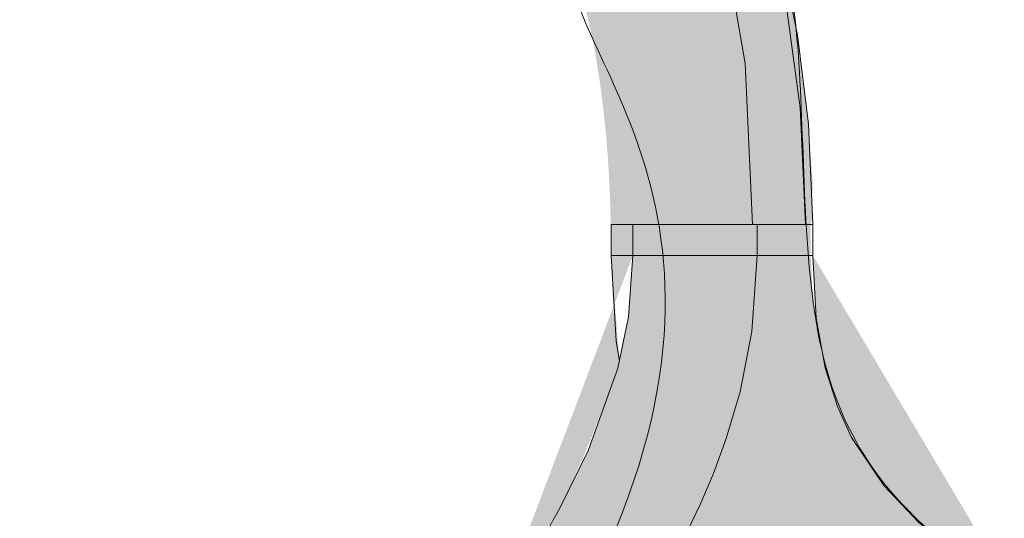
# Model space of a CAD drawing. Header units: inches. Extents: x -357 to 298, y -121 to 190.
# Tile 5 of 6: x 68 to 128, y 129 to 160. Entities that reach past the tile are written whole.
import ezdxf

# ---------------------------------------------------------------- set-up
doc = ezdxf.new("R2010")
doc.units = ezdxf.units.IN
doc.header["$LTSCALE"] = 48
doc.header["$MEASUREMENT"] = 0
doc.layers.add('None', color=7, linetype='Continuous', lineweight=5)

# ---------------------------------------------------------------- blocks, each defined once
blk = doc.blocks.new('Group')
at = {"layer": 'None', "linetype": 'Continuous', "lineweight": 0, "true_color": 0x404040, "transparency": 33554687}
for points in [[(295.2130509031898, 15.08602175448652), (282.0423762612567, 15.08602175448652), (282.0423762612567, 13.19602745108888), (276.4403865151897, 13.19602745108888), (276.4403865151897, 18.82468956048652), (270.7037125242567, 18.82468956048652), (270.7037125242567, 19.77268760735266), (262.1990535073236, 19.77268760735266), (262.1990535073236, 71.02269777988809), (262.1601998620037, 71.46566519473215), (262.064970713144, 71.849570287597), (261.9133660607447, 72.17441305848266), (261.705385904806, 72.44019350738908), (261.4410302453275, 72.64691163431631), (261.1202990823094, 72.79456743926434), (260.7431924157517, 72.88316092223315), (260.3097102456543, 72.91269208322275), (253.6950455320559, 72.91269208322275), (253.6950455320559, 96.53469118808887), (225.3497086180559, 96.53469118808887), (225.3497086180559, 72.91269208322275), (196.5983760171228, 72.91269208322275), (196.5983760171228, 74.80202517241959), (180.4843826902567, 74.80202517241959), (180.4843826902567, 72.84736412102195), (151.3237076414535, 72.84736412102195), (150.7037125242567, 90.61402671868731), (149.2863744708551, 90.61402671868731), (149.2531037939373, 93.02448655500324), (149.0979583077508, 95.36819618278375), (148.8209380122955, 97.64515560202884), (148.4220429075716, 99.85536481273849), (147.901272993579, 101.9988238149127), (147.2586282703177, 104.0755326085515), (146.4941087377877, 106.0854911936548), (145.6077143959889, 108.0286995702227), (145.5036486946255, 108.2336928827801), (145.3853278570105, 108.4580478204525), (145.2527518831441, 108.7017643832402), (145.1059207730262, 108.964842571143), (144.9448345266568, 109.247282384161), (144.7694931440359, 109.5490838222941), (144.5798966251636, 109.8702468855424), (144.3760449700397, 110.2107715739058), (144.1569668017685, 110.5661702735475), (143.9216907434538, 110.9319553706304), (143.6702167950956, 111.3081268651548), (143.4025449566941, 111.6946847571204), (143.1186752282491, 112.0916290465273), (142.8186076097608, 112.4989597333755), (142.502342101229, 112.9166768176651), (142.1698787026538, 113.3447802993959), (141.8207317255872, 113.7810263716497), (141.4544154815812, 114.2231712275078), (141.0709299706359, 114.6712148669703), (140.6702751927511, 115.1251572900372), (140.252451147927, 115.5849984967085), (139.8174578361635, 116.0507384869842), (139.3652952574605, 116.5223772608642), (138.8959634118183, 116.9999148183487), (138.4084909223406, 117.4788635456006), (137.9019064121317, 117.9547358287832), (137.3762098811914, 118.4275316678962), (136.8314013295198, 118.8972510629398), (136.2674807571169, 119.3638940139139), (135.6844481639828, 119.8274605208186), (135.0823035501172, 120.2879505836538), (134.4610469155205, 120.7453642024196), (133.8320606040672, 121.1989697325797), (133.2067269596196, 121.647911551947), (132.5850459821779, 122.0921896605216), (131.967017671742, 122.5318040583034), (131.3526420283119, 122.9667547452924), (130.7419190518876, 123.3970417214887), (130.1348487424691, 123.8226649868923), (129.5314311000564, 124.2436245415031), (128.9349324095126, 124.6628585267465), (128.348618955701, 125.0833050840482), (127.7724907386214, 125.504964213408), (127.2065477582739, 125.927835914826), (126.6507900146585, 126.3519201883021), (126.1052175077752, 126.7772170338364), (125.569830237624, 127.2037264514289), (125.0446282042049, 127.6314484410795), (124.5312445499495, 128.0618520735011), (124.0313124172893, 128.4964064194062), (123.5448318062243, 128.935111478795), (123.0718027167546, 129.3779672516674), (122.6122251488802, 129.8249737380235), (122.1660991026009, 130.2761309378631), (121.7334245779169, 130.7314388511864), (121.3142015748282, 131.1908974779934), (120.9116963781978, 131.6574449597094), (120.529175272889, 132.1340194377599), (120.1666382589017, 132.620620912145), (119.8240853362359, 133.1172493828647), (119.5015165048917, 133.6239048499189), (119.198931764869, 134.1405873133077), (118.9163311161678, 134.667296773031), (118.6537145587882, 135.2040332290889), (118.0331197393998, 136.6979602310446), (117.5186710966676, 138.2904081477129), (117.1103686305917, 139.9813769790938), (116.808212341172, 141.7708667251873), (116.6122022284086, 143.6588773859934), (116.5223382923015, 145.6454089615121), (116.5386205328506, 147.7304614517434), (116.6610489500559, 149.9140348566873), (116.3536102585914, 153.6172431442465), (115.9639632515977, 157.0142011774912), (115.4921079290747, 160.1049089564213), (114.9380442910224, 162.8893664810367), (114.3017723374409, 165.3675737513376), (113.58329206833, 167.5395307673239), (112.7826034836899, 169.4052375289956), (111.8997065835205, 170.9646940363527), (111.7064142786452, 171.4113367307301), (111.490661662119, 171.8617632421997), (111.2524487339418, 172.3159735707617), (110.9917754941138, 172.7739677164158), (110.7086419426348, 173.2357456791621), (110.4030480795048, 173.7013074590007), (110.074993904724, 174.1706530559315), (109.7244794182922, 174.6437824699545), (109.3602012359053, 175.1154274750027), (108.9908559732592, 175.5803198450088), (108.6164436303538, 176.0384595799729), (108.2369642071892, 176.4898466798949), (107.8524177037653, 176.9344811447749), (107.4628041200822, 177.3723629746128), (107.0681234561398, 177.8034921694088), (106.6683757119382, 178.2278687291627), (106.2679091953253, 178.642858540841), (105.8710722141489, 179.0458274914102), (105.4778647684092, 179.4367755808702), (105.088286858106, 179.815702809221), (104.7023384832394, 180.1826091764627), (104.3200196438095, 180.5374946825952), (103.9413303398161, 180.8803593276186), (103.5662705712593, 181.2112031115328), (103.2035369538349, 181.5247578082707), (102.8618261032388, 181.8157551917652), (102.541138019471, 182.0841952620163), (102.2414727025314, 182.3300780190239), (101.9628301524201, 182.5534034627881), (101.7052103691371, 182.754171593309), (101.4686133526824, 182.9323824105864), (101.2530391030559, 183.0880359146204), (101.0364538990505, 183.241031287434), (100.7966981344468, 183.4111418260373), (100.5337718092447, 183.5983675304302), (100.2476749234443, 183.8027084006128), (99.9384074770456, 184.024164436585), (99.60596947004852, 184.2627356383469), (99.2503609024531, 184.5184220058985), (98.87158177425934, 184.7912235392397), (98.46686124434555, 185.0725269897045), (98.03342847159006, 185.353719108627), (97.57128345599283, 185.634799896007), (97.08042619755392, 185.9157693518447), (96.56085669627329, 186.19662747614), (96.01257495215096, 186.4773742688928), (95.43558096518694, 186.7580097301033), (94.8298747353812, 187.0385338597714), (94.19407084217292, 187.3146400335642), (93.52678386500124, 187.5820216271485), (92.82801380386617, 187.8406786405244), (92.09776065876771, 188.0906110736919), (91.33602442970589, 188.331818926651), (90.54280511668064, 188.5643021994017), (89.71810271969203, 188.788060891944), (88.86191723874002, 189.0030950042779), (87.97147783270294, 189.2007912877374), (87.04401366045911, 189.3725364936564), (86.07952472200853, 189.5183306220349), (85.07801101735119, 189.6381736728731), (84.0394725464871, 189.7320656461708), (82.96390930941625, 189.800006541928), (81.85132130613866, 189.8419963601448), (80.70170853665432, 189.8580351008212), (79.52658062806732, 189.8475438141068), (78.33744720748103, 189.8100694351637), (77.13430827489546, 189.7456119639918), (75.9171638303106, 189.6541714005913), (74.68601387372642, 189.5357477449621), (73.44085840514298, 189.3903409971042), (72.18169742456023, 189.2179511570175), (70.90853093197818, 189.0185782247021), (69.62187909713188, 188.794263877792), (68.32226208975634, 188.5470497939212), (67.00967990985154, 188.2769359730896), (65.68413255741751, 187.9839224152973), (64.34562003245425, 187.6680091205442), (62.99414233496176, 187.3291960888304), (61.62969946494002, 186.9674833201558), (60.25229142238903, 186.5828708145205), (58.86217829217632, 186.1763794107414), (57.4596201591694, 185.7490299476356), (56.04461702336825, 185.300822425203), (54.6171688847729, 184.8317568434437), (53.17727574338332, 184.3418332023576), (51.72493759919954, 183.8310515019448), (50.26015445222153, 183.2994117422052), (48.7829263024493, 182.7469139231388), (47.29377331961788, 182.1755997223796), (45.79321567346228, 181.5875108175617), (44.28125336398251, 180.982647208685), (42.75788639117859, 180.3610088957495), (41.22311475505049, 179.7225958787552), (39.67693845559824, 179.0674081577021), (38.11935749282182, 178.3954457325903), (36.55037186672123, 177.7067086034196), (34.95041051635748, 176.9880232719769), (33.29965061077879, 176.2260941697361), (31.59809214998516, 175.4209212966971), (29.8457351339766, 174.5725046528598), (28.04257956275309, 173.6808442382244), (26.18862543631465, 172.7459400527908), (24.28387275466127, 171.767792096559), (22.32832151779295, 170.746400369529), (20.35482004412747, 169.7037459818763), (18.39621665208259, 168.6618100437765), (16.45251134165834, 167.6205925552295), (14.52370411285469, 166.5800935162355), (12.60979496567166, 165.5403129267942), (10.71078390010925, 164.5012507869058), (8.826670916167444, 163.4629070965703), (6.957456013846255, 162.4252818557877), (5.119563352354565, 161.3993656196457), (3.329417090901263, 160.396148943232), (1.587017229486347, 159.4156318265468), (-0.1076362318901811, 158.45781426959), (-1.754543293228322, 157.5226962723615), (-3.353703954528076, 156.6102778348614), (-4.905118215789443, 155.7205589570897), (-6.408786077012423, 154.8535396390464), (-7.83185921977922, 154.031200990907), (-9.141489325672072, 153.2755241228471), (-10.33767639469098, 152.5865090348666), (-11.42042042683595, 151.9641557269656), (-12.38972142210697, 151.408464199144), (-13.24557938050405, 150.9194344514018), (-13.98799430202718, 150.4970664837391), (-14.61696618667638, 150.1413602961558), (-15.19401413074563, 149.8152906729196), (-15.78078311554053, 149.4819563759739), (-16.37727314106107, 149.1413574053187), (-16.98348420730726, 148.7934937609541), (-17.59941631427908, 148.43836544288), (-18.22506946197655, 148.0759724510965), (-18.86044365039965, 147.7063147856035), (-19.5055388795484, 147.3293924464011), (-20.15632063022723, 146.9492230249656), (-20.80875438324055, 146.5698241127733), (-21.46284013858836, 146.1911957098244), (-22.11857789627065, 145.8133378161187), (-22.77596765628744, 145.4362504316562), (-23.43500941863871, 145.0599335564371), (-24.09570318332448, 144.6843871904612), (-24.75804895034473, 144.3096113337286), (-25.42002946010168, 143.9376147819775), (-26.07962745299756, 143.5704063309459), (-26.73684292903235, 143.207985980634), (-27.39167588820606, 142.8503537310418), (-28.04412633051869, 142.4975095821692), (-28.69419425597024, 142.1494535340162), (-29.34187966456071, 141.8061855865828), (-29.9871825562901, 141.4677057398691), (-30.62606841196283, 141.1380315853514), (-31.25450271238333, 140.8211807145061), (-31.8724854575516, 140.5171531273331), (-32.48001664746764, 140.2259488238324), (-33.07709628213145, 139.9475678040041), (-33.66372436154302, 139.6820100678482), (-34.23990088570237, 139.4292756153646), (-34.80562585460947, 139.1893644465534), (-35.35530166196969, 138.9611761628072), (-35.88333070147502, 138.7437362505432), (-36.38971297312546, 138.5370447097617), (-36.874448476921, 138.3411015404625), (-37.33753721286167, 138.1559067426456), (-37.77897918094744, 137.9814603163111), (-38.19877438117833, 137.8177622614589), (-38.59692281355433, 137.6648125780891), (-38.97628711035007, 137.5208892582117), (-39.33972990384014, 137.3842702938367), (-39.68725119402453, 137.254955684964), (-40.01885098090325, 137.1329454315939), (-40.33452926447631, 137.018239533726), (-40.63428604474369, 136.9108379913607), (-40.9181213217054, 136.8107408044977), (-41.18603509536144, 136.7179479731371), (-41.4394586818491, 136.6315984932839), (-41.67982339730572, 136.5508313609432), (-41.90712924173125, 136.4756465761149), (-42.12137621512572, 136.4060441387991), (-42.32256431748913, 136.3420240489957), (-42.51069354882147, 136.2835863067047), (-42.68576390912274, 136.2307309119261), (-42.84777539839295, 136.18345786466), (-42.9995906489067, 136.1400451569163), (-43.1440722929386, 136.0987707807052), (-43.28122033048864, 136.0596347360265), (-43.41103476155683, 136.0226370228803), (-43.53351558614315, 135.9877776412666), (-43.64866280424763, 135.9550565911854), (-43.75647641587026, 135.9244738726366), (-43.85695642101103, 135.8960294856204), (-43.97186622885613, 135.9895659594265), (-44.09221897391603, 136.0884260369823), (-44.21801465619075, 136.1926097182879), (-44.3492532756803, 136.3021170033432), (-44.48593483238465, 136.4169478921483), (-44.62805932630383, 136.5371023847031), (-44.77562675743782, 136.6625804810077), (-44.92863712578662, 136.793382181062), (-45.08749995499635, 136.9239124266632), (-45.25262476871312, 137.0485761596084), (-45.42401156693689, 137.1673733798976), (-45.60166034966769, 137.2803040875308), (-45.78557111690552, 137.387368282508), (-45.97574386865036, 137.4885659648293), (-46.17217860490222, 137.5838971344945), (-46.3748753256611, 137.6733617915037), (-46.58403879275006, 137.7541624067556), (-46.79987376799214, 137.8235014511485), (-47.02238025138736, 137.8813789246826), (-47.2515582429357, 137.9277948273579), (-47.48740774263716, 137.9627491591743), (-47.72992875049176, 137.9862419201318), (-47.97912126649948, 137.9982731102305), (-48.23498529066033, 137.9988427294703), (-48.49793034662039, 137.9823557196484), (-48.7683659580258, 137.9432170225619), (-49.04629212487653, 137.8814266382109), (-49.33170884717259, 137.7969845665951), (-49.624616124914, 137.6898908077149), (-49.92501395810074, 137.56014536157), (-50.23290234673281, 137.4077482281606), (-50.54828129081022, 137.2326994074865), (-50.88254254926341, 137.0053653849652), (-51.1796581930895, 136.7280314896), (-51.4396282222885, 136.4006977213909), (-51.66245263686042, 136.0233640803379), (-51.84813143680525, 135.596030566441), (-51.99666462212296, 135.1186971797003), (-52.1080521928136, 134.5913639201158), (-52.18229414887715, 134.0140307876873), (-52.08162683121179, 132.6713590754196), (-52.47029870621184, 132.5946989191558), (-53.23628991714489, 131.6306994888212), (-55.08362064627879, 128.2913643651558), (-55.46295318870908, 127.5670089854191), (-55.73628610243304, 126.8476120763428), (-55.90361938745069, 126.133173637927), (-55.96495304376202, 125.4236936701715), (-55.92028707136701, 124.7191721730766), (-55.7696214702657, 124.019609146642), (-55.51295624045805, 123.3250045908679), (-55.15029138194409, 122.6353585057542), (-54.74146582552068, 121.9615898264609), (-54.34632867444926, 121.3146124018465), (-53.96487992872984, 120.6944262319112), (-53.5971195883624, 120.1010313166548), (-53.24304765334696, 119.5344276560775), (-52.90266412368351, 118.9946152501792), (-52.57596899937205, 118.4815940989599), (-52.26296228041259, 117.9953642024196), (-49.59228763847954, 113.2853625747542), (-46.15696455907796, 106.1680326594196), (-44.48028812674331, 102.9673592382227), (-40.80961348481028, 96.22803021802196), (-40.06486600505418, 94.5615716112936), (-39.41028461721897, 93.03352961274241), (-38.84586932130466, 91.6439042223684), (-38.37162011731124, 90.39269544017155), (-37.98753700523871, 89.27990326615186), (-37.69361998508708, 88.30552770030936), (-37.48986905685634, 87.46956874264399), (-37.37628422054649, 86.7720263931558), (-37.34533185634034, 86.52239136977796), (-37.30372522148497, 86.24473683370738), (-37.25146431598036, 85.93906278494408), (-37.18854913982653, 85.60536922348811), (-37.11497969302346, 85.2436561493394), (-37.03075597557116, 84.85392356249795), (-36.93587798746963, 84.43617146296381), (-36.83034572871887, 83.99039985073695), (-36.72419435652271, 83.52074154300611), (-36.62745902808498, 83.03132935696), (-36.54013974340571, 82.52216329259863), (-36.46223650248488, 81.99324334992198), (-36.39374930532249, 81.44456952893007), (-36.33467815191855, 80.87614182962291), (-36.28502304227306, 80.28796025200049), (-36.24478397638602, 79.6800247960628), (-36.21897853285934, 79.05440187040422), (-36.21262429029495, 78.41315788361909), (-36.22572124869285, 77.75629283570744), (-36.25826940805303, 77.08380672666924), (-36.31026876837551, 76.39569955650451), (-36.38171932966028, 75.69197132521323), (-36.47262109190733, 74.97262203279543), (-36.58297405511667, 74.23765167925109), (-36.72281337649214, 73.49119308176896), (-36.90217421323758, 72.73737905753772), (-37.12105656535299, 71.9762096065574), (-37.37946043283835, 71.20768472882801), (-37.6773858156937, 70.43180442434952), (-38.014832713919, 69.64856869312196), (-38.39180112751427, 68.85797753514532), (-38.80829105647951, 68.0600309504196), (-40.07332382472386, 66.00771778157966), (-41.54175180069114, 64.12611295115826), (-43.21357498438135, 62.41521645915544), (-45.08879337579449, 60.87502830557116), (-47.16740697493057, 59.50554849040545), (-49.44941578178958, 58.30677701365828), (-51.93481979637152, 57.27871387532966), (-54.62361901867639, 56.42135907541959), (-57.98568433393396, 55.25664124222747), (-61.5925406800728, 54.26148574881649), (-65.44418805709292, 53.43589259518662), (-69.54062646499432, 52.7798617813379), (-73.88185590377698, 52.29339330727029), (-78.46787637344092, 51.97648717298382), (-83.29868787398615, 51.82914337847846), (-88.37429040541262, 51.85136192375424), (-97.89496097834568, 51.85136192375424), (-97.89496097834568, 53.70469444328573), (-122.461631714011, 54.52069379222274), (-122.461631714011, 55.52669558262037), (-126.2416203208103, 55.52669558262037), (-126.2416203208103, 57.41668988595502), (-357.1702702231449, 57.41668988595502), (-357.1702702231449, -65.03997515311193), (-126.2416203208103, -65.03997515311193), (-126.2416203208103, 29.07003054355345), (-122.461631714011, 29.07003054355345), (-122.461631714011, 30.01868980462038), (-97.89496097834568, 30.87269371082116), (-97.89496097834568, 33.09069094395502), (-88.54295088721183, 33.03602378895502), (-83.69628518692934, 33.10018016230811), (-79.0856195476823, 33.26531570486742), (-74.7109539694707, 33.53143041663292), (-70.5722884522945, 33.89852429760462), (-66.66962299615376, 34.36659734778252), (-63.00295760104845, 34.93564956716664), (-59.57229226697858, 35.60568095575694), (-56.37762699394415, 36.37669151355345), (-55.99790788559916, 36.47869937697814), (-55.57325098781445, 36.59397284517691), (-55.10365630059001, 36.72251191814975), (-54.58912382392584, 36.86431659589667), (-54.02965355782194, 37.01938687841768), (-53.42524550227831, 37.18772276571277), (-52.77589965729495, 37.36932425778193), (-52.08161602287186, 37.56419135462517), (-51.35393298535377, 37.77598031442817), (-50.6043889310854, 38.00834739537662), (-49.83298386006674, 38.26129259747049), (-49.0397177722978, 38.53481592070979), (-48.22459066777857, 38.82891736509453), (-47.38760254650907, 39.14359693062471), (-46.52875340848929, 39.47885461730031), (-45.64804325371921, 39.83469042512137), (-44.75124127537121, 40.21293248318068), (-43.84411666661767, 40.61540892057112), (-42.92666942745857, 41.04211973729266), (-41.9988995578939, 41.49306493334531), (-41.06080705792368, 41.96824450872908), (-40.1123919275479, 42.46765846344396), (-39.15365416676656, 42.99130679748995), (-38.18459377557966, 43.53918951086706), (-37.21674914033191, 44.11496286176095), (-36.26165864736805, 44.72228310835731), (-35.31932229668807, 45.36115025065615), (-34.38974008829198, 46.03156428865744), (-33.47291202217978, 46.7335252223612), (-32.56883809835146, 47.46703305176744), (-31.67751831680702, 48.23208777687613), (-30.79895267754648, 49.0286893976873), (-29.94355894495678, 49.84986134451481), (-29.1217510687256, 50.68862704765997), (-28.33352904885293, 51.54498650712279), (-27.57889288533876, 52.41893972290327), (-26.8578425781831, 53.3104866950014), (-26.17037812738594, 54.21962742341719), (-25.51649953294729, 55.14636190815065), (-24.89620679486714, 56.09069014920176), (-24.30938275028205, 57.05582307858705), (-23.7559102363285, 58.04497162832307), (-23.23578925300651, 59.0581357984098), (-22.74901980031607, 60.09531558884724), (-22.29560187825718, 61.15651099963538), (-21.87553548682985, 62.24172203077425), (-21.48882062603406, 63.35094868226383), (-21.13545729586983, 64.48419095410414), (-20.81538691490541, 65.64305431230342), (-20.52855090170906, 66.82914422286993), (-20.2749492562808, 68.04246068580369), (-20.0545819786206, 69.2830037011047), (-19.86744906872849, 70.55077326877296), (-19.71355052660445, 71.84576938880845), (-19.59288635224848, 73.1679920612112), (-19.50545654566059, 74.51744128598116), (-19.4511439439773, 75.89732799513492), (-19.42983138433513, 77.31086312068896), (-19.44151886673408, 78.75804666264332), (-19.48620639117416, 80.23887862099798), (-19.56389395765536, 81.75335899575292), (-19.67458156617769, 83.3014877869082), (-19.81826921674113, 84.88326499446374), (-19.9949569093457, 86.49869061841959), (-20.73287226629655, 90.98156787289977), (-21.77028777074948, 95.50852808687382), (-23.10720342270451, 100.0795712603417), (-24.74361922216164, 104.6946973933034), (-26.67953516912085, 109.353906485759), (-28.91495126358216, 114.0571985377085), (-31.44986750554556, 118.8045735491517), (-34.28428389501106, 123.5960315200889), (-34.06070353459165, 123.5966669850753), (-33.84162260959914, 123.5985733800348), (-33.62704112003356, 123.6017507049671), (-33.4169590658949, 123.6061989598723), (-33.21137644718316, 123.6119181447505), (-33.01029326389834, 123.6189082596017), (-32.81370951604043, 123.6271693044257), (-32.62162520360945, 123.6367012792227), (-31.58695977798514, 123.8892528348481), (-30.51562748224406, 124.1915750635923), (-29.40762831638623, 124.5436679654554), (-28.26296228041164, 124.9455315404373), (-27.08162937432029, 125.397165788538), (-25.86362959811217, 125.8985707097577), (-24.6089629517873, 126.4497463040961), (-23.31762943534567, 127.0506925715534), (-22.81290644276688, 127.2920152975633), (-22.28086179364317, 127.5467318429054), (-21.72149548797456, 127.8148422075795), (-21.13480752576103, 128.0963463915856), (-20.5207979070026, 128.3912443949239), (-19.87946663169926, 128.6995362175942), (-19.21081369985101, 129.0212218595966), (-18.51483911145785, 129.3563013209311), (-17.79998558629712, 129.7014764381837), (-17.07469584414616, 130.0534490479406), (-16.33896988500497, 130.4122191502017), (-15.59280770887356, 130.7777867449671), (-14.83620931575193, 131.1501518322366), (-14.06917470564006, 131.5293144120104), (-13.29170387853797, 131.9152744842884), (-12.50379683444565, 132.3080320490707), (-11.70967493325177, 132.7059380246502), (-10.913559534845, 133.10734332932), (-10.11545063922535, 133.5122479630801), (-9.3153482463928, 133.9206519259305), (-8.513252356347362, 134.3325552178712), (-7.709162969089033, 134.7479578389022), (-6.903080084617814, 135.1668597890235), (-6.095003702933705, 135.5892610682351), (-5.29337654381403, 136.0118635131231), (-4.506641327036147, 136.4313689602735), (-3.734798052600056, 136.8477774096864), (-2.977846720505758, 137.2610888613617), (-2.235787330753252, 137.6713033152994), (-1.508619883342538, 138.0784207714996), (-0.7963443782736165, 138.4824412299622), (-0.0989608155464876, 138.8833646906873), (0.652397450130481, 139.3113617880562), (1.526471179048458, 139.7967290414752), (2.523260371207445, 140.3394664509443), (3.64276502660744, 140.9395740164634), (4.884985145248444, 141.5970517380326), (6.249920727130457, 142.3118996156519), (7.737571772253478, 143.0841176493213), (9.347938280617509, 143.9137058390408), (11.04258405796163, 144.7800372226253), (12.78307291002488, 145.6624848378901), (14.56940483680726, 146.561048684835), (16.40157983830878, 147.4757287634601), (18.27959791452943, 148.4065250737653), (20.20345906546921, 149.3534376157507), (22.17316329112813, 150.3164663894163), (24.18871059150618, 151.2956113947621), (26.23088286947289, 152.2805591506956), (28.28046202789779, 153.2609961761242), (30.33744806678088, 154.2369224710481), (32.40184098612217, 155.2083380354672), (34.47364078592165, 156.1752428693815), (36.55284746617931, 157.137636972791), (38.63946102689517, 158.0955203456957), (40.73348146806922, 159.0488929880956), (42.79647259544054, 159.9771279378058), (44.78999821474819, 160.8595982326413), (46.71405832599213, 161.6963038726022), (48.56865292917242, 162.4872448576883), (50.35378202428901, 163.2324211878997), (52.06944561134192, 163.9318328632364), (53.71564369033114, 164.5854798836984), (55.29237626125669, 165.1933622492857), (55.98200679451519, 165.4554327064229), (56.67364772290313, 165.7190191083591), (57.36729904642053, 165.9841214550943), (58.06296076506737, 166.2507397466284), (58.76063287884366, 166.5188739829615), (59.4603153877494, 166.7885241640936), (60.16200829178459, 167.0596902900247), (60.86571159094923, 167.3323723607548), (61.576242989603, 167.6051101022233), (62.29842019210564, 167.8764432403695), (63.03224319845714, 168.1463717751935), (63.7777120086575, 168.4148957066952), (64.53482662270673, 168.6820150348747), (65.30358704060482, 168.9477297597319), (66.08399326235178, 169.2120398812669), (66.8760452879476, 169.4749453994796), (67.68215196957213, 169.7357161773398), (68.50472215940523, 169.9936220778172), (69.34375585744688, 170.2486631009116), (70.19925306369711, 170.5008392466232), (71.0712137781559, 170.7501505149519), (71.95963800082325, 170.9965969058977), (72.86452573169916, 171.2401784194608), (73.78587697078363, 171.4808950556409), (74.72850942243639, 171.7172865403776), (75.69724079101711, 171.9478925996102), (76.69207107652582, 172.1727132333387), (77.71300027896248, 172.3917484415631), (78.76002839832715, 172.6049982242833), (79.83315543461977, 172.8124625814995), (80.93238138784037, 173.0141415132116), (82.05770625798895, 173.2100350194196), (83.24539258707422, 173.3254665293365), (84.38607494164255, 173.4055123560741), (85.47975332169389, 173.4501724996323), (86.5264277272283, 173.4594469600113), (87.52609815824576, 173.433335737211), (88.47876461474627, 173.3718388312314), (89.38442709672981, 173.2749562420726), (90.24308560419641, 173.1426879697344), (91.06016203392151, 172.9835125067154), (91.84107828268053, 172.8059083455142), (92.58583435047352, 172.6098754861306), (93.29443023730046, 172.3954139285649), (93.96686594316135, 172.1625236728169), (94.60314146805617, 171.9112047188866), (95.20325681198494, 171.641457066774), (95.76721197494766, 171.3532807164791), (96.29771790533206, 171.0509149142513), (96.79748555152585, 170.7385989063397), (97.26651491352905, 170.4163326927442), (97.70480599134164, 170.0841162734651), (98.11235878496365, 169.7419496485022), (98.48917329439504, 169.3898328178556), (98.83524951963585, 169.0277657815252), (99.15058746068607, 168.6557485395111), (99.44060901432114, 168.2822595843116), (99.7107360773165, 167.9157774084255), (99.9609686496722, 167.5563020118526), (100.1913067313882, 167.2038333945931), (100.4017503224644, 166.8583715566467), (100.592299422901, 166.5199164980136), (100.7629540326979, 166.1884682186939), (100.9137141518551, 165.8640267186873), (101.0552218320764, 165.537302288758), (101.1979951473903, 165.1990033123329), (101.3420340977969, 164.849129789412), (101.4873386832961, 164.4876817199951), (101.633908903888, 164.1146591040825), (101.7817447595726, 163.730061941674), (101.9308462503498, 163.3338902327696), (102.0812133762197, 162.9261439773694), (102.2306430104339, 162.5013693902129), (102.3769320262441, 162.0541126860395), (102.5200804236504, 161.5843738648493), (102.6600882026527, 161.0921529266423), (102.796955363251, 160.5774498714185), (102.9306819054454, 160.0402646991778), (103.0612678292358, 159.4805974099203), (103.1887131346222, 158.898448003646), (103.3119162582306, 158.2910895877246), (103.4297756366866, 157.6557952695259), (103.5422912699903, 156.9925650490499), (103.6494631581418, 156.3013989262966), (103.751291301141, 155.5822969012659), (103.8477756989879, 154.835258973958), (103.9389163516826, 154.0602851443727), (104.0247132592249, 153.2573754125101), (104.1029632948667, 152.4210759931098), (104.1714633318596, 151.5459331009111), (104.2302133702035, 150.6319467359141), (104.2792134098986, 149.6791168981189), (104.3184634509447, 148.6874435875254), (104.347963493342, 147.6569268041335), (104.3677135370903, 146.5875665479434), (104.3777135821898, 145.479362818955), (104.3874682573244, 145.3042354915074), (104.3967337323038, 145.1269789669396), (104.4055100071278, 144.9475932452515), (104.4137970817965, 144.7660783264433), (104.4215949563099, 144.5824342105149), (104.428903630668, 144.3966608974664), (104.4357231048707, 144.2087583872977), (104.4420533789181, 144.0187266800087), (104.4484627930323, 143.8268932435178), (104.4555196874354, 143.6335855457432), (104.4632240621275, 143.4388035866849), (104.4715759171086, 143.2425473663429), (104.4805752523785, 143.0448168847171), (104.4902220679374, 142.8456121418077), (104.5005163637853, 142.6449331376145), (104.5114581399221, 142.4427798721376), (104.5233315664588, 142.2393160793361), (104.5364208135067, 142.0347054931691), (104.5507258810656, 141.8289481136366), (104.5662467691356, 141.6220439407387), (104.5829834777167, 141.4139929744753), (104.6009360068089, 141.2047952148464), (104.6201043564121, 140.994450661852), (104.6404885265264, 140.7829593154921), (104.6626568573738, 140.570648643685), (104.6871776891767, 140.3578461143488), (104.7140510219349, 140.1445517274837), (104.7432768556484, 139.9307654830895), (104.7748551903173, 139.7164873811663), (104.8087860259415, 139.5017174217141), (104.845069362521, 139.286455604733), (104.8837052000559, 139.0707019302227), (104.842644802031, 138.939611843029), (104.7860872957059, 138.7670923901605), (104.7140326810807, 138.5531435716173), (104.6264809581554, 138.2977653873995), (104.52343212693, 138.0009578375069), (104.4048861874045, 137.6627209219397), (104.2708431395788, 137.2830546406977), (104.121302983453, 136.8619589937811), (103.9569200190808, 136.4089815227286), (103.778348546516, 135.9336697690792), (103.5855885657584, 135.4360237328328), (103.3786400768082, 134.9160434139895), (103.1575030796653, 134.3737288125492), (102.9221775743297, 133.8090799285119), (102.6726635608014, 133.2220967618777), (102.4089610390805, 132.6127793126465), (102.1313971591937, 131.9859013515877), (101.840299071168, 131.3462366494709), (101.5356667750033, 130.693785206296), (101.2175002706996, 130.028547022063), (100.885799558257, 129.3505220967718), (100.5405646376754, 128.6597104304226), (100.1817955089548, 127.9561120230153), (99.80949217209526, 127.2397268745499), (99.42430892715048, 126.5201025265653), (99.02690007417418, 125.8067865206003), (98.61726561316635, 125.099778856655), (98.19540554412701, 124.3990795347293), (97.76131986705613, 123.7046885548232), (97.31500858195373, 123.0166059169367), (96.8564716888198, 122.3348316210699), (96.38570918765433, 121.6593656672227), (95.91515127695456, 120.9797984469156), (95.4572281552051, 120.2858481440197), (95.01193982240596, 119.5775147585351), (94.57928627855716, 118.8547982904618), (94.15926752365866, 118.1176987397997), (93.75188355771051, 117.366216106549), (93.35713438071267, 116.6003503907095), (92.97501999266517, 115.8201015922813), (92.60485679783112, 115.0303596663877), (92.24596120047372, 114.236014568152), (91.89833320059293, 113.4370662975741), (91.56197279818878, 112.6335148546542), (91.23687999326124, 111.8253602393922), (90.92305478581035, 111.012602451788), (90.62049717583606, 110.1952414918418), (90.3292071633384, 109.3732773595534), (90.04884295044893, 108.5491550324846), (89.77906273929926, 107.725319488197), (89.51986652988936, 106.9017707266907), (89.2712543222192, 106.0785087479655), (89.03322611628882, 105.2555335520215), (88.80578191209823, 104.4328451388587), (88.58892170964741, 103.6104435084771), (88.38264550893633, 102.7883286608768), (88.1862697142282, 101.9713905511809), (87.99911072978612, 101.1645191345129), (87.82116855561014, 100.3677144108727), (87.65244319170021, 99.58097638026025), (87.49293463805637, 98.80430504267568), (87.34264289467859, 98.03770039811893), (87.20156796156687, 97.28116244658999), (87.06970983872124, 96.53469118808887), (77.94703934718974, 96.53469118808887), (77.94703934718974, 72.91269208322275), (71.62503820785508, 72.91269208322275), (71.11363273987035, 72.88768261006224), (70.67041466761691, 72.80231890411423), (70.29538399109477, 72.65660096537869), (69.98854071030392, 72.45052879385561), (69.7498848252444, 72.18410238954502), (69.57941633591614, 71.85732175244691), (69.47713524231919, 71.47018688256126), (69.44304154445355, 71.02269777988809), (69.44304154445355, 27.36935712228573), (38.88970699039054, 27.38802370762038), (34.77488205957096, 27.14261882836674), (31.10774491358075, 26.29173439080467), (27.88829555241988, 24.83537039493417), (25.11653397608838, 22.77352684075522), (22.79246018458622, 20.10620372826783), (20.91607417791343, 16.833401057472), (19.48737595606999, 12.95511882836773), (18.50636551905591, 8.471357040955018), (15.58503983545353, 8.471357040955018), (15.58503983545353, 3.747358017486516), (-6.40696455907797, 3.747358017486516), (-6.40696455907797, -11.37064328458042), (15.58503983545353, -11.37064328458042), (15.58503983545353, -16.09531369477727), (18.50636551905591, -16.09531369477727), (18.66621118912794, -17.79928015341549), (18.95841095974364, -19.43485099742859), (19.38296483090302, -21.00202622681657), (19.93987280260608, -22.50080584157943), (20.62913487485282, -23.93118984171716), (21.45075104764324, -25.29317822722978), (22.40472132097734, -26.58677099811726), (23.49104569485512, -27.81196815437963), (23.9236983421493, -28.25170247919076), (24.35728403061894, -28.67765212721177), (24.79180276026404, -29.08981709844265), (25.22725453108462, -29.48819739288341), (25.66363934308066, -29.87279301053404), (26.10095719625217, -30.24360395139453), (26.53920809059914, -30.6006302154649), (26.97839202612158, -30.94387180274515), (27.42034361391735, -31.27325975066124), (27.86689746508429, -31.58872509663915), (28.31805357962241, -31.89026784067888), (28.77381195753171, -32.17788798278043), (29.23417259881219, -32.4515855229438), (29.69913550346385, -32.71136046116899), (30.16870067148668, -32.95721279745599), (30.6428681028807, -33.18914253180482), (31.12255510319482, -33.40711518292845), (31.60867897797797, -33.61109626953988), (32.10123972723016, -33.8010857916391), (32.60023735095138, -33.97708374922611), (33.10567184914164, -34.13909014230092), (33.61754322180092, -34.28710497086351), (34.13585146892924, -34.4211282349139), (34.66059659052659, -34.54115993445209), (35.19361319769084, -34.64713110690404), (35.73673590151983, -34.73897278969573), (36.28996470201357, -34.81668498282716), (36.85329959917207, -34.88026768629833), (37.42674059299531, -34.92972090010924), (38.01028768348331, -34.9650446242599), (38.60394087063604, -34.98623885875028), (39.20770015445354, -34.99330360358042), (69.44304154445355, -34.99330360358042), (69.44304154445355, -44.81998410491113), (73.24104569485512, -48.59930132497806), (126.0677058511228, -48.59930132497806), (104.196378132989, -106.4806286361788), (111.5850398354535, -111.1506318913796), (220.154375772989, -111.0893119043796), (227.4463883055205, -106.4806286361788), (205.4877091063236, -48.59930132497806), (258.4197159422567, -48.59930132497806), (262.1990535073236, -44.81998410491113), (262.1990535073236, -31.11930051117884), (259.6397069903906, -29.74798296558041), (262.1990535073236, -28.28464474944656), (262.1990535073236, -27.37998166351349), (270.7037125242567, -27.37998166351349), (270.7037125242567, -26.48931597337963), (276.2877172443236, -26.48931597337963), (276.2877172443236, -20.81998410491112), (282.0423762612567, -20.81998410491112), (282.0423762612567, -22.70930702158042), (295.2703832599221, -22.70930702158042), (295.7131933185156, -22.65499717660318), (296.0969620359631, -22.54872861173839), (296.421689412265, -22.39050132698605), (296.6873754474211, -22.18031532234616), (296.8940201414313, -21.91817059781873), (297.0416234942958, -21.60406715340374), (297.1301855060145, -21.23800498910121), (297.1597061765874, -20.81998410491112), (297.1597061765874, 13.32669354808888), (297.0983766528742, 13.73903609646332), (296.9850464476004, 14.09639963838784), (296.8197155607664, 14.39878417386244), (296.6023839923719, 14.6461897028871), (296.333051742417, 14.83861622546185), (296.0117188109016, 14.97606374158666), (295.6383851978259, 15.05853225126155)], [(100.9140498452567, 183.3146187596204), (101.2527135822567, 183.0879545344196), (105.3700434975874, 178.597964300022), (108.6833776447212, 172.7666247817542), (111.0853755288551, 165.6159696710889), (112.5300369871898, 157.1606270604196), (112.9893875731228, 147.3692859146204)], [(116.6613846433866, 147.3692859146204), (116.3887202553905, 153.4839709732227), (115.7320430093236, 158.9112984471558), (114.7360509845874, 163.697960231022), (113.4107132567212, 167.9099556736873), (111.7793859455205, 171.593284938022), (109.8573685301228, 174.7906319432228), (105.2200394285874, 179.8352893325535)], [(105.3180415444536, 179.6879708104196), (108.8087031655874, 176.1112903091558), (111.8993810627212, 170.9646228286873), (113.7053706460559, 166.2459542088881), (115.0433833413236, 160.7612943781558), (115.8893712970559, 154.4792916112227), (116.2187170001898, 147.3692859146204)], [(105.7027054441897, 145.4792916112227), (105.4387080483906, 141.7499621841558), (104.7913691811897, 138.6226428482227), (102.9973831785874, 133.6513090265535), (101.2720413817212, 130.1506376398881), (100.0980504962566, 128.0273059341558), (99.03805293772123, 126.1906360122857), (97.84272009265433, 124.1552966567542), (96.52136999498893, 121.8966296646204), (95.10338089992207, 119.4046252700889), (93.32538610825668, 116.0759712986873), (91.77737178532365, 112.8539660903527), (90.42737585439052, 109.6366402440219), (89.2513708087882, 106.3179756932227), (87.99604040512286, 101.7819649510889), (87.24138138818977, 97.94663780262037), (87.06938431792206, 96.5346301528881)], [(94.7313716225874, 96.5346301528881), (95.33938350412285, 99.98195681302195), (96.39405065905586, 103.8373034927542), (97.43004105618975, 106.7879667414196), (98.81604772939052, 110.0733060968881), (100.187385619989, 112.8946358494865), (101.987373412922, 116.2306343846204), (104.2973709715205, 120.2139717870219), (106.7833735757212, 124.4906238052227), (108.6167069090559, 127.8906278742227), (109.2800369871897, 129.231956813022), (109.8133825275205, 130.3773018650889), (110.6027095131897, 132.2286405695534), (111.3893712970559, 134.3513008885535), (112.2300491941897, 137.1879708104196), (112.9440384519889, 140.8532947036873), (113.2620519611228, 145.4792916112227)], [(104.3780391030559, 145.4792916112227), (104.6767044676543, 140.2659737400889), (104.8840408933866, 139.0706408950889)], [(149.2860387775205, 90.6759672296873), (149.0120519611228, 95.94529502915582), (148.3120397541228, 100.3046293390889), (147.3180415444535, 103.9153064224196), (145.5667191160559, 108.1266304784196), (143.819384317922, 111.1546252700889), (139.7333857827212, 116.1959664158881), (134.2560501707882, 120.9219592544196), (128.2993851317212, 125.1626412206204), (123.1153844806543, 129.2393013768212), (120.9800491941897, 131.4866361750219), (119.0167109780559, 134.4119698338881), (118.1493810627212, 136.3046293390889), (117.4113846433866, 138.6579618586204), (116.8640417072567, 141.6653064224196), (116.6613846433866, 145.4792916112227)]]:
    blk.add_hatch(color=250, dxfattribs=at).paths.add_polyline_path(points)
at = {"layer": 'None', "color": 7, "linetype": 'Continuous', "lineweight": 5, "transparency": 33554687}
for p, q in [((104.3780391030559, 147.3692859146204), (104.3780391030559, 145.4792916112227)), ((104.4467036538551, 147.3692859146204), (104.3780391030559, 147.3692859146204)), ((105.7453690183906, 147.3692859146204), (104.4467036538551, 147.3692859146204)), ((105.7027054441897, 147.3692859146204), (105.7027054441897, 145.4792916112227)), ((116.2187170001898, 147.3692859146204), (112.9893875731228, 147.3692859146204)), ((113.2620519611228, 145.4792916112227), (113.2620519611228, 147.3692859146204)), ((116.6613846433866, 145.4792916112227), (116.6613846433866, 147.3692859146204))]:
    blk.add_line(p, q, dxfattribs=at)
at = {"layer": 'None', "color": 7, "linetype": 'Continuous', "lineweight": 5, "transparency": 33554687, "flags": 128}
for points in [[(100.9140498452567, 183.3146187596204), (101.2527135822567, 183.0879545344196), (105.3700434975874, 178.597964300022), (108.6833776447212, 172.7666247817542), (111.0853755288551, 165.6159696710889), (112.5300369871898, 157.1606270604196), (112.9893875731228, 147.3692859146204)], [(116.6613846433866, 147.3692859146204), (116.3887202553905, 153.4839709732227), (115.7320430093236, 158.9112984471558), (114.7360509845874, 163.697960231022), (113.4107132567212, 167.9099556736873), (111.7793859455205, 171.593284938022), (109.8573685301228, 174.7906319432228), (105.2200394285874, 179.8352893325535)], [(105.3180415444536, 179.6879708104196), (108.8087031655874, 176.1112903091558), (111.8993810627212, 170.9646228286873), (113.7053706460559, 166.2459542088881), (115.0433833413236, 160.7612943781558), (115.8893712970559, 154.4792916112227), (116.2187170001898, 147.3692859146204)], [(112.9893875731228, 147.3692859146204), (112.3527095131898, 147.3692859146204), (111.4140498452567, 147.3692859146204), (110.2713699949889, 147.3692859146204), (109.0453771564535, 147.3692859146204), (107.8653844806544, 147.3692859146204), (106.8567174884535, 147.3692859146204), (106.1240514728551, 147.3692859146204), (105.7453690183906, 147.3692859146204)], [(116.6613846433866, 147.3692859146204), (116.6547114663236, 147.3692859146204), (116.2187170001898, 147.3692859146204)], [(105.7027054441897, 145.4792916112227), (105.4387080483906, 141.7499621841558), (104.7913691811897, 138.6226428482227), (102.9973831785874, 133.6513090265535), (101.2720413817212, 130.1506376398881), (100.0980504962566, 128.0273059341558), (99.03805293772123, 126.1906360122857), (97.84272009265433, 124.1552966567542), (96.52136999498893, 121.8966296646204), (95.10338089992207, 119.4046252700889), (93.32538610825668, 116.0759712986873), (91.77737178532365, 112.8539660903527), (90.42737585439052, 109.6366402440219), (89.2513708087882, 106.3179756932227), (87.99604040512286, 101.7819649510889), (87.24138138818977, 97.94663780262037), (87.06938431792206, 96.5346301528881)], [(94.7313716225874, 96.5346301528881), (95.33938350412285, 99.98195681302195), (96.39405065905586, 103.8373034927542), (97.43004105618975, 106.7879667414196), (98.81604772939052, 110.0733060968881), (100.187385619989, 112.8946358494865), (101.987373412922, 116.2306343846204), (104.2973709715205, 120.2139717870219), (106.7833735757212, 124.4906238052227), (108.6167069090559, 127.8906278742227), (109.2800369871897, 129.231956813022), (109.8133825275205, 130.3773018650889), (110.6027095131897, 132.2286405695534), (111.3893712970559, 134.3513008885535), (112.2300491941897, 137.1879708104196), (112.9440384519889, 140.8532947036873), (113.2620519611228, 145.4792916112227)], [(104.3780391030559, 145.4792916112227), (104.6767044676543, 140.2659737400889), (104.8840408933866, 139.0706408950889)], [(105.7027054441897, 145.4792916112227), (105.1113765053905, 145.4792916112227), (104.4800491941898, 145.4792916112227), (104.3780391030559, 145.4792916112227)], [(113.2620519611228, 145.4792916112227), (113.0913773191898, 145.4792916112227), (112.3793818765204, 145.4792916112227), (111.2200394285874, 145.4792916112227), (109.792040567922, 145.4792916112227), (108.3160477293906, 145.4792916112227), (107.0207189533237, 145.4792916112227), (106.1053747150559, 145.4792916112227), (105.7120438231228, 145.4792916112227), (105.7027054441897, 145.4792916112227)], [(116.6613846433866, 145.4792916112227), (116.6293818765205, 145.4792916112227), (116.1427078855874, 145.4792916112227), (115.1153844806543, 145.4792916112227), (113.6453730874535, 145.4792916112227), (113.2620519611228, 145.4792916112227)], [(149.2860387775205, 90.6759672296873), (149.0120519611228, 95.94529502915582), (148.3120397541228, 100.3046293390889), (147.3180415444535, 103.9153064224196), (145.5667191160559, 108.1266304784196), (143.819384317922, 111.1546252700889), (139.7333857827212, 116.1959664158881), (134.2560501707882, 120.9219592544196), (128.2993851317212, 125.1626412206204), (123.1153844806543, 129.2393013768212), (120.9800491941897, 131.4866361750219), (119.0167109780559, 134.4119698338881), (118.1493810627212, 136.3046293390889), (117.4113846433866, 138.6579618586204), (116.8640417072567, 141.6653064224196), (116.6613846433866, 145.4792916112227)]]:
    blk.add_lwpolyline(points, dxfattribs=at)
at = {"layer": 'None', "color": 7, "linetype": 'Continuous', "lineweight": 5, "transparency": 33554687}
blk.add_open_spline([(295.2130509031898, 15.08602175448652), (288.6277135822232, 15.08602175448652), (282.0423762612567, 15.08602175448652), (282.0423762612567, 14.1410246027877), (282.0423762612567, 13.19602745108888), (279.2413813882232, 13.19602745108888), (276.4403865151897, 13.19602745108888), (276.4403865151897, 16.0103585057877), (276.4403865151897, 18.82468956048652), (273.5720495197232, 18.82468956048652), (270.7037125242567, 18.82468956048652), (270.7037125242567, 19.29868858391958), (270.7037125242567, 19.77268760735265), (266.4513830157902, 19.77268760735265), (262.1990535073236, 19.77268760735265), (262.1990535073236, 45.39769269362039), (262.1990535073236, 71.02269777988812), (262.1563899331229, 72.91269208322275), (257.0023778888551, 72.91269208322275), (253.6950455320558, 72.91269208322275), (253.6950455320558, 84.72369163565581), (253.6950455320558, 96.53469118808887), (239.5223770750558, 96.53469118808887), (225.3497086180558, 96.53469118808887), (225.3497086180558, 84.72369163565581), (225.3497086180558, 72.91269208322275), (210.9740423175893, 72.91269208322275), (196.5983760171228, 72.91269208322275), (196.5983760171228, 73.85735862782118), (196.5983760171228, 74.8020251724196), (188.5413793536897, 74.8020251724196), (180.4843826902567, 74.8020251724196), (180.4843826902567, 73.82469464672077), (180.4843826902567, 72.84736412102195), (165.9040451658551, 72.84736412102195), (151.3237076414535, 72.84736412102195), (151.0137100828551, 81.73069541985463), (150.7037125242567, 90.61402671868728), (149.9950434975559, 90.61402671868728), (149.2863744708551, 90.61402671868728), (149.3970413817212, 100.389366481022), (145.6077143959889, 108.0286995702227), (145.2199618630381, 108.8099495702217), (143.5321280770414, 111.6115935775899), (140.8076293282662, 115.0779670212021), (136.9842974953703, 118.9218626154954), (134.4610469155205, 120.7453642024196), (131.9377963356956, 122.5691137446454), (127.1250658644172, 125.9181353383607), (122.9641905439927, 129.3447615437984), (119.6642126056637, 133.0370334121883), (118.6537145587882, 135.2040332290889), (115.959042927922, 140.9826994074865), (116.6610489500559, 149.9140348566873), (115.5957108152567, 165.3393685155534), (111.8997065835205, 170.9646940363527), (111.1714579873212, 172.743697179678), (108.2775008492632, 176.5438677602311), (105.0592505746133, 179.9118696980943), (102.0732905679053, 182.5105365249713), (101.2530391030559, 183.0880359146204), (100.4330394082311, 183.6657870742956), (97.31012414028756, 185.9166600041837), (92.34962533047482, 188.1604077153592), (85.37420914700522, 189.8457822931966), (80.70170853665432, 189.8580351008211), (76.02920792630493, 189.8700361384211), (65.78785393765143, 188.1671203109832), (54.71672890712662, 184.9986213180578), (42.84912369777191, 180.4952065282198), (36.55037186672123, 177.7067086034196), (30.25212357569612, 174.9184548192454), (14.40451945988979, 166.5743459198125), (-0.489607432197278, 158.2762177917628), (-12.3279647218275, 151.43086148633), (-14.61696618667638, 150.1413602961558), (-16.90571588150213, 148.8516111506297), (-22.10536187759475, 145.8071737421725), (-27.41073602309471, 142.8120489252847), (-32.56362908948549, 140.1233625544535), (-34.80562585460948, 139.1893644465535), (-37.04762261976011, 138.2551145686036), (-40.14622300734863, 137.0745105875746), (-42.22584718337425, 136.3613853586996), (-43.46970361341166, 136.0055303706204), (-43.85695642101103, 135.8960294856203), (-44.30570977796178, 136.2595281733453), (-45.55156447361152, 137.3272361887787), (-47.19818617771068, 138.0194873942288), (-49.27178440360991, 137.9781980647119), (-50.54828129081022, 137.2326994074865), (-51.95961755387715, 136.4233630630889), (-52.18229414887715, 134.0140307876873), (-52.13196049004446, 133.3426949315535), (-52.08162683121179, 132.6713590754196), (-52.27596276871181, 132.6330289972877), (-52.47029870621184, 132.5946989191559), (-52.85329431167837, 132.1126992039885), (-53.23628991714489, 131.6306994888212), (-54.15995528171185, 129.9610319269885), (-55.0836206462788, 128.2913643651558), (-56.8129500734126, 125.3840259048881), (-55.15029138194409, 122.6353585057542), (-53.48761234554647, 119.8867012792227), (-52.26296228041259, 117.9953642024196), (-50.92762495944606, 115.6403633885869), (-49.59228763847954, 113.2853625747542), (-47.87462609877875, 109.7266976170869), (-46.15696455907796, 106.1680326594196), (-45.31862634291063, 104.5676959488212), (-44.48028812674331, 102.9673592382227), (-42.64495080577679, 99.59769472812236), (-40.80961348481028, 96.22803021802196), (-37.65029138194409, 89.28536257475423), (-37.37628422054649, 86.7720263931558), (-37.27378330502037, 85.82952532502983), (-36.38690815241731, 82.15127437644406), (-36.10265980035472, 77.20877521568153), (-37.06328830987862, 71.26652814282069), (-38.80829105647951, 68.0600309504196), (-43.46163171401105, 59.50936159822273), (-54.62361901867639, 56.42135907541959), (-67.58229821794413, 51.42336306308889), (-88.37429040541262, 51.85136192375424), (-93.13462569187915, 51.85136192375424), (-97.89496097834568, 51.85136192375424), (-97.89496097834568, 52.77802818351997), (-97.89496097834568, 53.70469444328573), (-110.1782963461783, 54.11269411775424), (-122.461631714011, 54.52069379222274), (-122.461631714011, 55.02369468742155), (-122.461631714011, 55.52669558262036), (-124.3516260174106, 55.52669558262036), (-126.2416203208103, 55.52669558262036), (-126.2416203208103, 56.47169273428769), (-126.2416203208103, 57.41668988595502), (-241.7059452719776, 57.41668988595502), (-357.1702702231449, 57.41668988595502), (-357.1702702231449, -3.811642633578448), (-357.1702702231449, -65.03997515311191), (-241.7059452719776, -65.03997515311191), (-126.2416203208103, -65.03997515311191), (-126.2416203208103, -17.98497230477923), (-126.2416203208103, 29.07003054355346), (-124.3516260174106, 29.07003054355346), (-122.461631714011, 29.07003054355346), (-122.461631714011, 29.54436017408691), (-122.461631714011, 30.01868980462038), (-110.1782963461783, 30.44569175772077), (-97.89496097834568, 30.87269371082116), (-97.89496097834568, 31.9816923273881), (-97.89496097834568, 33.09069094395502), (-93.21895593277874, 33.06335736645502), (-88.54295088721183, 33.03602378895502), (-68.68428796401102, 33.09069094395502), (-56.37762699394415, 36.37669151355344), (-54.94862613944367, 36.75819175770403), (-49.21460590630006, 38.37019095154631), (-42.08148060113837, 41.29918989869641), (-34.2877069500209, 45.7791891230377), (-30.79895267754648, 49.0286893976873), (-27.3102060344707, 52.27818967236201), (-22.48220755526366, 59.90319062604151), (-19.788707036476, 69.06519128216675), (-19.22220605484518, 79.96969128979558), (-19.9949569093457, 86.49869061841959), (-22.34761804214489, 104.3420337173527), (-34.28428389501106, 123.5960315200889), (-33.38096358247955, 123.5960315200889), (-32.62162520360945, 123.6367012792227), (-28.55629724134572, 124.5473661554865), (-23.31762943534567, 127.0506925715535), (-21.35338077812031, 127.9891958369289), (-15.67629744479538, 130.7234068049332), (-9.33129622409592, 133.8926572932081), (-2.858711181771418, 137.2858648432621), (-0.09896081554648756, 138.8833646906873), (2.661041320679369, 140.4806127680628), (16.03483524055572, 147.3467989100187), (32.34258594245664, 155.2444238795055), (49.12437699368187, 162.8533620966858), (55.29237626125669, 165.1933622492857), (58.04687760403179, 166.2386121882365), (63.68454557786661, 168.4261325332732), (70.06754499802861, 170.5237582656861), (77.50420894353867, 172.4380318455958), (82.05770625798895, 173.2100350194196), (86.90245952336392, 173.7425324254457), (93.58371168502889, 172.542843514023), (97.95071226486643, 170.1637179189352), (100.3504626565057, 167.1477791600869), (100.9137141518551, 165.8640267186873), (101.4772136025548, 164.5802780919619), (102.6852131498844, 161.2720098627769), (103.69221311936, 156.5248861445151), (104.3572133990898, 149.9898646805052), (104.3777135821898, 145.479362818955), (104.4177106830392, 144.7831119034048), (104.4663960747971, 143.2543414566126), (104.5565202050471, 141.6312182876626), (104.7244568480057, 139.9347003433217), (104.8837052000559, 139.0707019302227), (104.7504578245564, 138.6292003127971), (103.4921481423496, 135.0947176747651), (101.3257739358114, 130.1308409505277), (98.29321040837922, 124.3486127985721), (96.38570918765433, 121.6593656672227), (94.47820796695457, 118.9698629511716), (91.47183201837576, 112.6703402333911), (89.18658230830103, 106.0762144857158), (87.57870870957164, 99.50044283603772), (87.06970983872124, 96.53469118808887), (82.50837459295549, 96.53469118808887), (77.94703934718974, 96.53469118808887), (77.94703934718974, 84.72369163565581), (77.94703934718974, 72.91269208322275), (74.7860387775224, 72.91269208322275), (71.62503820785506, 72.91269208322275), (69.44304154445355, 72.93336265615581), (69.44304154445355, 49.19602745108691), (69.44304154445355, 27.36935712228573), (54.16637426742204, 27.37869041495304), (38.88970699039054, 27.38802370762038), (21.53503169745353, 27.61736330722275), (18.50636551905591, 8.471357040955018), (17.04570267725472, 8.471357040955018), (15.58503983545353, 8.471357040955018), (15.58503983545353, 6.109357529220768), (15.58503983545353, 3.747358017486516), (4.589037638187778, 3.747358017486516), (-6.406964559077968, 3.747358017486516), (-6.406964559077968, -3.81164263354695), (-6.406964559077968, -11.37064328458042), (4.589037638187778, -11.37064328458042), (15.58503983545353, -11.37064328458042), (15.58503983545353, -13.73297848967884), (15.58503983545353, -16.09531369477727), (17.04570267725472, -16.09531369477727), (18.50636551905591, -16.09531369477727), (18.88103999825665, -23.04797075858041), (23.49104569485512, -27.81196815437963), (25.21979020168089, -29.59847480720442), (28.73699385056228, -32.28926879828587), (32.54874235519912, -34.08901626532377), (36.77245082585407, -34.99330360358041), (54.32537084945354, -34.99330360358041), (69.44304154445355, -34.99330360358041), (69.44304154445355, -39.90664385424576), (69.44304154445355, -44.81998410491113), (71.34204361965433, -46.70964271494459), (73.24104569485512, -48.59930132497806), (99.65437577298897, -48.59930132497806), (126.0677058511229, -48.59930132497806), (115.1320419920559, -77.53996498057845), (104.196378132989, -106.4806286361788), (107.8907089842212, -108.8156302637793), (111.5850398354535, -111.1506318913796), (165.8697078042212, -111.1199718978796), (220.154375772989, -111.0893119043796), (223.8003820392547, -108.7849702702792), (227.4463883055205, -106.4806286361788), (216.467048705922, -77.53996498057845), (205.4877091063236, -48.59930132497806), (231.9537125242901, -48.59930132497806), (258.4197159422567, -48.59930132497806), (260.3093847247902, -46.70964271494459), (262.1990535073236, -44.81998410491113), (262.1990535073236, -37.96964230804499), (262.1990535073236, -31.11930051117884), (260.9193802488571, -30.43364173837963), (259.6397069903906, -29.74798296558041), (260.9193802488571, -29.01631385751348), (262.1990535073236, -28.28464474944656), (262.1990535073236, -27.83231320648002), (262.1990535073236, -27.37998166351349), (266.4513830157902, -27.37998166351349), (270.7037125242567, -27.37998166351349), (270.7037125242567, -26.93464881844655), (270.7037125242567, -26.48931597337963), (273.4957148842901, -26.48931597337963), (276.2877172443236, -26.48931597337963), (276.2877172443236, -23.65465003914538), (276.2877172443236, -20.81998410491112), (279.1650467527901, -20.81998410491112), (282.0423762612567, -20.81998410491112), (282.0423762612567, -21.76464556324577), (282.0423762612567, -22.70930702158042), (288.6563797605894, -22.70930702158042), (295.2703832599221, -22.70930702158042), (297.1597061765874, -22.59598508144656), (297.1597061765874, -3.746645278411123), (297.1597061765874, 13.32669354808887), (297.0183894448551, 15.08602175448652), (295.2130509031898, 15.08602175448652)], degree=2, knots=[0, 0, 0, 0.01233756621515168, 0.01233756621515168, 0.01410800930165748, 0.01410800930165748, 0.01935564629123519, 0.01935564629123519, 0.02462826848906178, 0.02462826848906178, 0.03000207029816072, 0.03000207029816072, 0.03089010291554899, 0.03089010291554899, 0.03885680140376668, 0.03885680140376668, 0.0868650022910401, 0.0868650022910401, 0.09040679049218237, 0.09674999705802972, 0.09674999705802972, 0.1194025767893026, 0.1194025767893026, 0.1465846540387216, 0.1465846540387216, 0.1692372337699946, 0.1692372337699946, 0.1968086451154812, 0.1968086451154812, 0.1986204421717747, 0.1986204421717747, 0.2140731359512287, 0.2140731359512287, 0.2159475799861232, 0.2159475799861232, 0.2439115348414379, 0.2439115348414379, 0.2609594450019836, 0.2609594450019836, 0.2623186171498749, 0.2623186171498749, 0.2810681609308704, 0.2810681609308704, 0.2829858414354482, 0.284903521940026, 0.2868212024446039, 0.2887388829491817, 0.2887388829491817, 0.2906566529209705, 0.2925744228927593, 0.2944921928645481, 0.2964099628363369, 0.2964099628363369, 0.3015240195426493, 0.3015240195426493, 0.3103503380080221, 0.3103503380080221, 0.312871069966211, 0.3153918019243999, 0.3179125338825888, 0.3204332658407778, 0.3204332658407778, 0.3229538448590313, 0.3254744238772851, 0.3279950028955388, 0.3305155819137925, 0.3305155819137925, 0.3330361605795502, 0.3355567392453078, 0.3380773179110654, 0.3405978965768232, 0.3405978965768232, 0.3431182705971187, 0.3456386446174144, 0.34815901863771, 0.3506793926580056, 0.3506793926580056, 0.3531996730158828, 0.35571995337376, 0.3582402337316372, 0.3607605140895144, 0.3607605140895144, 0.363280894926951, 0.3658012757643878, 0.3683216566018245, 0.3708420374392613, 0.3708420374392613, 0.3744588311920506, 0.3780756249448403, 0.38169241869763, 0.3853092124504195, 0.3853092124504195, 0.3892897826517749, 0.3892897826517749, 0.3903973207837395, 0.3903973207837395, 0.3907231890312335, 0.3907231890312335, 0.391735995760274, 0.391735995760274, 0.394875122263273, 0.394875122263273, 0.4004402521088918, 0.4004402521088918, 0.4060053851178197, 0.4060053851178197, 0.4126919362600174, 0.4126919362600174, 0.4224516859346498, 0.4224516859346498, 0.4269138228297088, 0.4269138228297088, 0.436390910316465, 0.436390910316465, 0.4552304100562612, 0.4552304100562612, 0.4622950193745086, 0.4693596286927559, 0.4764242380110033, 0.4834888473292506, 0.4834888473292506, 0.5023278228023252, 0.5023278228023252, 0.5249209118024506, 0.5249209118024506, 0.5300925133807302, 0.5300925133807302, 0.5310992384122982, 0.5310992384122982, 0.5444511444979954, 0.5444511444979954, 0.5449976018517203, 0.5449976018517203, 0.5470508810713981, 0.5470508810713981, 0.5480775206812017, 0.5480775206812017, 0.6735173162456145, 0.6735173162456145, 0.7400354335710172, 0.7400354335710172, 0.8654752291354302, 0.8654752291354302, 0.916595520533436, 0.916595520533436, 0.9186487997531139, 0.9186487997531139, 0.9191641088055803, 0.9191641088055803, 0.9325167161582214, 0.9325167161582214, 0.9337215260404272, 0.9337215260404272, 0.9388015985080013, 0.9388015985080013, 0.9603760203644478, 0.9603760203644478, 0.9628811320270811, 0.9653862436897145, 0.9678913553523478, 0.9703964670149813, 0.9703964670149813, 0.9729015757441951, 0.9754066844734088, 0.9779117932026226, 0.9804169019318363, 0.9804169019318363, 0.9872745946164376, 0.9872745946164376, 0.9875480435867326, 0.9875480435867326, 0.989046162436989, 0.989046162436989, 0.9896078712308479, 0.9901695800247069, 0.9907312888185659, 0.9912929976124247, 0.9912929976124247, 0.991854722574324, 0.9924164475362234, 0.9929781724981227, 0.993539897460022, 0.993539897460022, 0.9937907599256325, 0.9940416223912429, 0.9942924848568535, 0.994543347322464, 0.994543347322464, 0.9948080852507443, 0.9950728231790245, 0.9953375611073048, 0.9956022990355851, 0.9956022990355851, 0.9958670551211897, 0.9961318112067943, 0.996396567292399, 0.9966613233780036, 0.9966613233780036, 0.9967022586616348, 0.9967431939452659, 0.996784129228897, 0.9968250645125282, 0.9968250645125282, 0.9968465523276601, 0.9968680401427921, 0.996889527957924, 0.9969110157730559, 0.9969110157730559, 0.9969325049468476, 0.9969539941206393, 0.996975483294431, 0.9969969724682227, 0.9969969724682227, 0.9970295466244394, 0.9970295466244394, 0.9971138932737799, 0.9971138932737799, 0.9971364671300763, 0.9971364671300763, 0.9971520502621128, 0.9973300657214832, 0.9973300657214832, 0.9974546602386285, 0.9974546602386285, 0.9975962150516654, 0.9975962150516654, 0.9976068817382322, 0.9976068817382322, 0.997624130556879, 0.997624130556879, 0.9977044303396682, 0.9977044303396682, 0.9977596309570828, 0.9977596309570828, 0.9978399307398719, 0.9978399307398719, 0.9978571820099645, 0.9978571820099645, 0.9978678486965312, 0.9978678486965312, 0.9979186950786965, 0.9979186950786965, 0.9979377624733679, 0.9979568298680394, 0.9979758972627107, 0.9979949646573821, 0.9981133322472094, 0.9981133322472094, 0.9981518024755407, 0.9981518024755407, 0.9981727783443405, 0.9981727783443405, 0.9983795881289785, 0.9983795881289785, 0.9986218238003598, 0.9986218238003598, 0.9986560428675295, 0.9986560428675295, 0.9990810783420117, 0.9990810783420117, 0.9991148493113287, 0.9991148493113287, 0.9993572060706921, 0.9993572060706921, 0.9995644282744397, 0.9995644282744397, 0.9995853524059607, 0.9995853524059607, 0.9996389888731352, 0.9996389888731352, 0.9996503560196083, 0.9996503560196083, 0.9996618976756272, 0.9996618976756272, 0.9996654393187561, 0.9996654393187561, 0.9996987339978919, 0.9996987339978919, 0.9997022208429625, 0.9997022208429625, 0.9997240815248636, 0.9997240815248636, 0.9997462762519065, 0.9997462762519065, 0.9997688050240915, 0.9997688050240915, 0.9997762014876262, 0.9997762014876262, 0.9998279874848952, 0.9998279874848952, 0.9998428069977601, 0.9999852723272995, 0.9999852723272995, 1, 1, 1], dxfattribs=at)

msp = doc.modelspace()

# ---------------------------------------------------------------- block references
at = {"layer": 'None', "color": 7, "transparency": 33554687}
msp.add_blockref('Group', (0, 0), dxfattribs=at)

doc.saveas('drawing.dxf')
